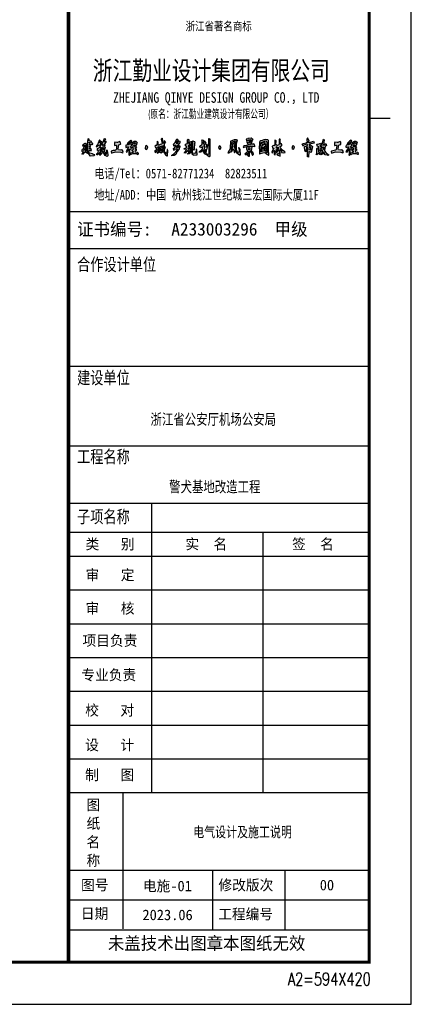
# Model space of a CAD drawing. Extents: x -345179 to -55199, y 109828 to 309166.
# Tile 10 of 30: x -244342 to -235064, y 260969 to 284309. Entities that reach past the tile are written whole.
import ezdxf
from ezdxf.enums import TextEntityAlignment as Align

# ---------------------------------------------------------------- set-up
doc = ezdxf.new("R2010")
doc.units = 0
doc.header["$LTSCALE"] = 1000
doc.header["$MEASUREMENT"] = 0
doc.layers.get('0').update_dxf_attribs({"color": 252})
doc.layers.add('TEL_TEXT', color=7, linetype='Continuous')
doc.layers.add('图框', color=103, linetype='Continuous')
doc.styles.add('_TEL_DIM', font='SIMPLEX.shx', dxfattribs={"width": 0.6, "height": 3.5, "bigfont": 'HZTXT.shx'})
doc.styles.add('TSSD_Dimension', font='Tssdeng.shx', dxfattribs={"width": 0.7, "bigfont": 'tssdchn.shx'})
doc.styles.add('ZSRTXT', font='txt.shx', dxfattribs={"width": 0.75, "bigfont": 'zsrtxt.shx'})
doc.styles.add('图框', font='txt', dxfattribs={"width": 0.8})

# ---------------------------------------------------------------- blocks, each defined once
blk = doc.blocks.new('艺术字')
h = blk.add_hatch(color=256)
h.dxf.hatch_style = 1
h.paths.add_polyline_path([(14.706, -0.076), (14.72, -0.049), (14.734, -0.049), (14.748, 0.285), (14.79, 0.271), (14.804, 0.299), (14.818, 0.34), (14.762, 0.424), (14.818, 0.451), (14.831, 0.465), (14.818, 0.535), (14.804, 0.549), (14.776, 0.562), (14.734, 0.59), (14.706, 0.549), (14.693, 0.521), (14.651, 0.507), (14.512, 0.493), (14.498, 0.424), (14.526, 0.354), (14.568, 0.382), (14.637, 0.396), (14.651, 0.396), (14.651, 0.354), (14.554, 0.215), (14.498, 0.118), (14.568, 0.104), (14.595, 0.146), (14.679, 0.299), (14.693, 0.299), (14.679, 0.007), (14.665, -0.035)])
h.paths.add_polyline_path([(14.776, -0.035), (14.748, 0.049), (14.762, 0.062), (14.901, 0.104), (14.929, 0.118), (14.915, 0.16), (14.887, 0.146), (14.859, 0.201), (14.845, 0.229), (14.859, 0.243), (14.929, 0.257), (14.943, 0.285), (14.873, 0.312), (14.845, 0.368), (14.859, 0.382), (14.929, 0.396), (14.97, 0.41), (15.068, 0.424), (15.081, 0.396), (15.095, 0.396), (15.012, 0.299), (15.012, 0.271), (15.081, 0.285), (15.081, 0.201), (15.068, 0.201), (15.012, 0.16), (15.026, 0.118), (15.165, 0.104), (15.179, -0.021), (15.165, -0.021), (15.081, 0.021), (14.915, 0.021), (14.887, 0.007), (14.79, -0.021)])
h.paths.add_polyline_path([(14.97, 0.549), (14.956, 0.549), (14.943, 0.604), (14.956, 0.632), (15.012, 0.646), (15.026, 0.604), (14.984, 0.549)], flags=16)
h.paths.add_polyline_path([(14.929, 0.437), (14.915, 0.465), (14.859, 0.632), (14.97, 0.715), (15.04, 0.715), (15.054, 0.701), (15.109, 0.674), (15.137, 0.632), (15.109, 0.59), (15.068, 0.479), (15.054, 0.451), (15.04, 0.465), (14.943, 0.451)])
h.paths.add_polyline_path([(14.582, 0.576), (14.651, 0.576), (14.706, 0.618), (14.818, 0.687), (14.831, 0.715), (14.804, 0.757), (14.706, 0.701)])
h.paths.add_polyline_path([(13.721, 0.049), (13.762, 0.076), (13.929, 0.118), (14.22, 0.104), (14.345, 0.076), (14.373, 0.118), (14.318, 0.215), (14.29, 0.229), (14.234, 0.215), (14.095, 0.229), (14.082, 0.271), (14.095, 0.424), (14.123, 0.493), (14.151, 0.507), (14.22, 0.521), (14.234, 0.521), (14.22, 0.646), (14.193, 0.687), (14.068, 0.632), (14.026, 0.632), (13.901, 0.646), (13.873, 0.618), (13.887, 0.479), (13.901, 0.479), (13.97, 0.493), (14.012, 0.465), (13.97, 0.257), (13.943, 0.215), (13.721, 0.16), (13.693, 0.132)])
h.paths.add_polyline_path([(13.512, -0.076), (13.498, -0.062), (13.359, -0.049), (13.346, -0.035), (13.332, 0.049), (13.29, 0.104), (13.221, -0.007), (13.123, -0.049), (13.054, -0.007), (13.137, 0.035), (13.207, 0.076), (13.248, 0.146), (13.179, 0.229), (13.165, 0.271), (13.137, 0.299), (13.096, 0.271), (13.082, 0.187), (13.137, 0.215), (13.151, 0.201), (13.137, 0.16), (13.109, 0.104), (12.915, -0.049), (12.873, 0.007), (12.901, 0.049), (12.915, 0.312), (12.943, 0.34), (12.984, 0.312), (12.998, 0.118), (13.012, 0.118), (13.026, 0.299), (13.012, 0.396), (12.943, 0.424), (12.929, 0.479), (12.915, 0.521), (12.929, 0.535), (13.04, 0.562), (13.109, 0.59), (13.151, 0.535), (13.096, 0.465), (13.096, 0.41), (13.123, 0.396), (13.151, 0.382), (13.137, 0.299), (13.179, 0.368), (13.207, 0.535), (13.234, 0.674), (13.248, 0.771), (13.276, 0.812), (13.304, 0.785), (13.276, 0.493), (13.359, 0.535), (13.387, 0.576), (13.415, 0.549), (13.443, 0.465), (13.359, 0.41), (13.332, 0.201), (13.346, 0.16), (13.401, 0.09), (13.54, -0.021), (13.568, -0.049)])
h.paths.add_polyline_path([(13.29, 0.257), (13.276, 0.257), (13.248, 0.34), (13.262, 0.382), (13.29, 0.382)], flags=16)
h.paths.add_polyline_path([(12.457, 0.687), (12.485, 0.701), (12.457, 0.799), (12.387, 0.896), (12.36, 0.826), (12.36, 0.715)])
h.paths.add_polyline_path([(12.526, 0.215), (12.485, 0.229), (12.498, 0.424), (12.54, 0.424), (12.568, 0.382), (12.554, 0.229)], flags=16)
h.paths.add_polyline_path([(12.443, -0.174), (12.415, -0.16), (12.387, -0.146), (12.401, -0.104), (12.387, 0.382), (12.346, 0.382), (12.332, 0.354), (12.318, 0.187), (12.304, 0.118), (12.248, 0.215), (12.235, 0.382), (12.248, 0.41), (12.387, 0.479), (12.387, 0.521), (12.332, 0.535), (12.165, 0.465), (12.151, 0.437), (12.096, 0.535), (12.151, 0.576), (12.318, 0.618), (12.346, 0.632), (12.457, 0.646), (12.554, 0.66), (12.637, 0.674), (12.679, 0.687), (12.721, 0.701), (12.748, 0.646), (12.762, 0.604), (12.485, 0.549), (12.485, 0.493), (12.526, 0.493), (12.568, 0.507), (12.582, 0.493), (12.679, 0.424), (12.596, 0.09), (12.471, 0.146), (12.457, -0.174)])
h.paths.add_polyline_path([(11.61, 0.257), (11.651, 0.285), (11.679, 0.396), (11.61, 0.465), (11.568, 0.437), (11.54, 0.312), (11.568, 0.285)])
h.paths.add_polyline_path([(10.888, -0.118), (10.901, -0.118), (10.888, 0.257), (10.915, 0.243), (10.971, 0.174), (10.971, 0.16), (10.971, 0.09), (11.096, 0.062), (11.165, 0.09), (11.151, 0.118), (11.026, 0.215), (10.985, 0.243), (10.915, 0.34), (10.888, 0.424), (10.957, 0.437), (10.999, 0.507), (10.957, 0.576), (10.888, 0.549), (10.901, 0.785), (10.915, 0.799), (10.874, 0.826), (10.846, 0.812), (10.832, 0.576), (10.818, 0.507), (10.721, 0.465), (10.707, 0.465), (10.693, 0.507), (10.665, 0.521), (10.651, 0.521), (10.665, 0.701), (10.679, 0.729), (10.651, 0.743), (10.596, 0.757), (10.596, 0.479), (10.554, 0.465), (10.457, 0.437), (10.471, 0.34), (10.513, 0.312), (10.554, 0.326), (10.443, 0.118), (10.429, 0.09), (10.471, 0.076), (10.554, 0.187), (10.582, 0.187), (10.568, -0.021), (10.61, -0.049), (10.638, 0.062), (10.651, 0.062), (10.707, 0.09), (10.804, 0.229), (10.818, 0.229), (10.832, 0.076), (10.818, 0.007), (10.776, -0.007), (10.749, 0.007), (10.707, -0.021), (10.735, -0.035)])
h.paths.add_polyline_path([(10.665, 0.104), (10.818, 0.34), (10.721, 0.368), (10.721, 0.382), (10.679, 0.396), (10.665, 0.368), (10.721, 0.299), (10.707, 0.215), (10.665, 0.257), (10.651, 0.104)], flags=16)
h.paths.add_polyline_path([(10.249, -0.062), (10.263, -0.062), (10.249, 0.257), (10.249, 0.743), (10.221, 0.785), (10.11, 0.799), (9.999, 0.785), (9.902, 0.743), (9.832, 0.729), (9.777, 0.687), (9.749, 0.646), (9.735, 0.285), (9.749, 0.285), (9.763, 0.007), (9.777, -0.007), (9.79, 0.035), (10.013, 0.09), (10.11, 0.076), (10.124, 0.104), (10.11, 0.174), (9.915, 0.16), (9.818, 0.118), (9.804, 0.174), (9.874, 0.187), (9.985, 0.382), (9.971, 0.299), (10.013, 0.215), (10.11, 0.187), (10.138, 0.201), (10.165, 0.285), (10.152, 0.326), (10.11, 0.396), (10.096, 0.326), (10.082, 0.285), (10.054, 0.257), (10.027, 0.299), (10.04, 0.424), (10.096, 0.451), (10.124, 0.465), (10.068, 0.562), (10.054, 0.549), (9.846, 0.437), (9.818, 0.437), (9.832, 0.618), (10.04, 0.715), (10.124, 0.729), (10.152, 0.646), (10.165, 0.493), (10.179, 0.09), (10.165, 0.076), (10.124, 0.062), (10.082, 0.049), (10.124, 0.007)])
h.paths.add_polyline_path([(9.902, 0.521), (10.068, 0.604), (10.068, 0.618), (10.027, 0.66), (10.013, 0.674), (9.999, 0.66), (9.874, 0.59)], flags=17)
h.paths.add_polyline_path([(9.832, 0.215), (9.846, 0.229), (9.915, 0.34), (9.915, 0.382), (9.888, 0.368), (9.832, 0.382), (9.818, 0.215)], flags=16)
h.paths.add_polyline_path([(9.166, 0.618), (9.138, 0.632), (9.152, 0.66), (9.235, 0.674), (9.235, 0.757), (9.124, 0.729), (9.138, 0.771), (9.166, 0.785), (9.277, 0.799), (9.263, 0.66), (9.221, 0.632)], flags=16)
h.paths.add_polyline_path([(8.874, 0.354), (8.916, 0.382), (9.068, 0.41), (9.166, 0.437), (9.263, 0.451), (9.388, 0.437), (9.485, 0.41), (9.513, 0.437), (9.499, 0.437), (9.471, 0.549), (9.443, 0.562), (9.402, 0.549), (9.263, 0.535), (9.249, 0.521), (9.235, 0.521), (9.249, 0.576), (9.277, 0.562), (9.318, 0.59), (9.332, 0.66), (9.36, 0.701), (9.374, 0.757), (9.402, 0.799), (9.388, 0.799), (9.36, 0.84), (9.304, 0.868), (9.124, 0.854), (9.11, 0.84), (9.041, 0.826), (9.027, 0.812), (9.054, 0.674), (9.124, 0.535), (9.152, 0.549), (9.152, 0.507), (9.068, 0.465), (9.041, 0.465), (8.902, 0.451), (8.888, 0.437), (8.86, 0.424)])
h.paths.add_polyline_path([(9.166, 0.243), (9.249, 0.271), (9.235, 0.326), (9.207, 0.34), (9.138, 0.299), (9.152, 0.243)], flags=16)
h.paths.add_polyline_path([(9.374, -0.076), (9.429, -0.007), (9.402, 0.09), (9.374, 0.104), (9.36, 0.132), (9.291, 0.146), (9.277, 0.132)])
h.paths.add_polyline_path([(9.179, -0.118), (9.207, -0.118), (9.221, 0.174), (9.304, 0.174), (9.332, 0.285), (9.36, 0.354), (9.277, 0.41), (9.249, 0.424), (9.179, 0.396), (9.068, 0.382), (9.041, 0.354), (9.041, 0.271), (9.11, 0.146), (9.152, 0.16), (9.138, -0.021), (9.054, -0.007), (9.11, -0.076)])
h.paths.add_polyline_path([(9.013, -0.062), (8.999, -0.049), (8.943, 0.007), (9.054, 0.104), (9.082, 0.146), (9.096, 0.132), (9.068, 0.076), (9.054, 0.049), (9.041, -0.021)])
h.paths.add_polyline_path([(8.693, -0.049), (8.721, -0.049), (8.693, 0.243), (8.624, 0.354), (8.61, 0.34), (8.624, 0.299), (8.638, 0.201), (8.624, 0.104), (8.582, 0.09), (8.541, 0.118), (8.485, 0.229), (8.499, 0.549), (8.541, 0.757), (8.513, 0.771), (8.499, 0.785), (8.36, 0.785), (8.18, 0.701), (8.166, 0.687), (8.152, 0.34), (8.138, 0.299), (8.096, 0.187), (8.013, 0.076), (8.041, 0.062), (8.068, 0.076), (8.18, 0.132), (8.221, 0.118), (8.318, 0.285), (8.332, 0.243), (8.346, 0.201), (8.36, 0.104), (8.374, 0.076), (8.416, 0.118), (8.43, 0.229), (8.471, 0.132), (8.499, 0.09), (8.652, -0.035)])
h.paths.add_polyline_path([(8.443, 0.257), (8.43, 0.257), (8.388, 0.396), (8.402, 0.521), (8.416, 0.549), (8.43, 0.59), (8.36, 0.646), (8.318, 0.521), (8.291, 0.535), (8.263, 0.576), (8.235, 0.59), (8.249, 0.646), (8.305, 0.687), (8.43, 0.729), (8.457, 0.674)], flags=16)
h.paths.add_polyline_path([(8.207, 0.174), (8.263, 0.285), (8.277, 0.326), (8.291, 0.437), (8.235, 0.562), (8.221, 0.507), (8.235, 0.507), (8.221, 0.34), (8.207, 0.34), (8.193, 0.174)], flags=16)
h.paths.add_polyline_path([(7.568, 0.257), (7.61, 0.285), (7.652, 0.368), (7.582, 0.451), (7.568, 0.465), (7.527, 0.424), (7.499, 0.34)])
h.paths.add_polyline_path([(6.763, 0.562), (6.832, 0.59), (6.749, 0.715), (6.735, 0.646), (6.749, 0.576)])
h.paths.add_polyline_path([(6.86, 0.271), (6.888, 0.312), (6.902, 0.382), (6.916, 0.465), (6.86, 0.535), (6.832, 0.493), (6.846, 0.465)], flags=17)
h.paths.add_polyline_path([(7.013, -0.146), (7.027, -0.118), (7.041, -0.118), (7.041, 0.812), (6.999, 0.84), (6.957, 0.84), (6.971, 0.007), (6.93, -0.021), (6.846, 0.007), (6.832, -0.007), (6.999, -0.132)])
h.paths.add_polyline_path([(6.763, -0.021), (6.749, 0.007), (6.638, 0.201), (6.624, 0.201), (6.541, 0.104), (6.444, 0.104), (6.458, 0.132), (6.541, 0.187), (6.624, 0.285), (6.624, 0.396), (6.513, 0.34), (6.471, 0.424), (6.485, 0.437), (6.61, 0.535), (6.61, 0.729), (6.596, 0.771), (6.61, 0.785), (6.68, 0.771), (6.666, 0.604), (6.68, 0.562), (6.735, 0.549), (6.749, 0.521), (6.694, 0.451), (6.694, 0.382), (6.735, 0.424), (6.777, 0.396), (6.749, 0.354), (6.694, 0.257), (6.721, 0.132), (6.749, 0.09), (6.777, 0.118), (6.791, 0.243), (6.819, 0.243), (6.805, 0.007)])
h.paths.add_polyline_path([(6.152, -0.062), (6.319, -0.035), (6.333, -0.035), (6.319, 0.187), (6.305, 0.229), (6.277, 0.285), (6.263, 0.076), (6.208, 0.035), (6.096, 0.049), (6.069, 0.09), (6.083, 0.243), (6.069, 0.257), (6.055, 0.271), (6.041, 0.243), (6.027, 0.229), (6.041, 0.021), (6.138, -0.049)])
h.paths.add_polyline_path([(5.791, -0.007), (5.93, 0.132), (5.985, 0.257), (5.999, 0.299), (6.013, 0.521), (5.985, 0.549), (5.985, 0.437), (5.971, 0.285), (5.944, 0.271), (5.916, 0.34), (5.819, 0.299), (5.819, 0.285), (5.846, 0.271), (5.888, 0.215), (5.874, 0.187), (5.86, 0.118), (5.846, 0.132), (5.791, 0.187), (5.777, 0.16), (5.735, 0.104), (5.708, 0.076), (5.652, 0.049), (5.624, 0.062), (5.68, 0.118), (5.735, 0.201), (5.749, 0.271), (5.638, 0.243), (5.61, 0.299), (5.638, 0.312), (5.749, 0.354), (5.763, 0.396), (5.694, 0.451), (5.694, 0.549), (5.749, 0.562), (5.791, 0.576), (5.805, 0.785), (5.833, 0.812), (5.874, 0.757), (5.846, 0.604), (5.874, 0.59), (5.888, 0.562), (5.902, 0.521), (5.888, 0.493), (5.846, 0.465), (5.833, 0.41), (5.874, 0.424), (5.888, 0.41), (5.902, 0.368), (5.916, 0.368), (5.944, 0.66), (5.971, 0.687), (6.069, 0.715), (6.096, 0.729), (6.138, 0.715), (6.18, 0.687), (6.194, 0.604), (6.18, 0.604), (6.166, 0.271), (6.138, 0.215), (6.096, 0.257), (6.096, 0.604), (6.069, 0.66), (6.027, 0.646), (6.013, 0.618), (5.999, 0.549), (6.013, 0.562), (6.069, 0.549), (6.055, 0.312), (6.041, 0.312), (5.999, 0.201), (5.971, 0.16), (5.958, 0.076), (5.888, 0.007)])
h.paths.add_polyline_path([(4.68, -0.118), (4.694, -0.09), (4.708, -0.09), (4.722, 0.215), (4.708, 0.215), (4.694, 0.257), (4.68, 0.243), (4.666, 0.076), (4.638, 0.035), (4.597, 0.062), (4.541, 0.146), (4.527, 0.229), (4.541, 0.257), (4.597, 0.368), (4.541, 0.437), (4.527, 0.424), (4.513, 0.312), (4.499, 0.312), (4.486, 0.354), (4.472, 0.479), (4.541, 0.479), (4.527, 0.562), (4.486, 0.604), (4.444, 0.59), (4.43, 0.826), (4.444, 0.84), (4.402, 0.854), (4.361, 0.812), (4.402, 0.576), (4.374, 0.549), (4.305, 0.521), (4.263, 0.507), (4.236, 0.465), (4.208, 0.507), (4.194, 0.507), (4.194, 0.66), (4.138, 0.701), (4.124, 0.687), (4.111, 0.479), (4.041, 0.465), (4.013, 0.437), (4.055, 0.326), (4.097, 0.354), (4.083, 0.243), (4.055, 0.201), (3.986, 0.146), (4, 0.146), (4.041, 0.09), (4.069, 0.104), (4.069, 0.118), (4.166, 0.229), (4.222, 0.312), (4.236, 0.312), (4.236, 0.229), (4.18, 0.132), (4.124, 0.062), (4.138, 0.049), (4.166, 0.062), (4.222, 0.104), (4.236, 0.132), (4.347, 0.062), (4.361, 0.049), (4.374, 0.09), (4.458, 0.118), (4.486, 0.132), (4.597, -0.049), (4.68, -0.104)])
h.paths.add_polyline_path([(4.93, -0.09), (4.944, -0.062), (5.055, 0.021), (5.166, 0.118), (5.222, 0.201), (5.249, 0.285), (5.11, 0.243), (5.083, 0.229), (5.069, 0.201), (5.055, 0.215), (5.027, 0.312), (5.097, 0.354), (5.166, 0.437), (5.18, 0.479), (5.11, 0.465), (5.069, 0.41), (5.027, 0.535), (5.027, 0.549), (5.124, 0.632), (5.222, 0.84), (5.291, 0.785), (5.249, 0.729), (5.222, 0.687), (5.194, 0.646), (5.18, 0.59), (5.263, 0.604), (5.277, 0.632), (5.347, 0.729), (5.402, 0.66), (5.333, 0.576), (5.194, 0.396), (5.194, 0.368), (5.291, 0.382), (5.333, 0.479), (5.402, 0.437), (5.347, 0.34), (5.347, 0.312), (5.333, 0.285), (5.305, 0.229), (5.235, 0.146), (5.194, 0.062), (5.166, -0.021), (5.069, -0.076)])
h.paths.add_polyline_path([(4.527, 0.604), (4.611, 0.632), (4.527, 0.729), (4.513, 0.743), (4.472, 0.674)], flags=17)
h.paths.add_polyline_path([(4.43, 0.34), (4.388, 0.368), (4.361, 0.382), (4.319, 0.368), (4.333, 0.437), (4.416, 0.451)], flags=16)
h.paths.add_polyline_path([(4.402, 0.132), (4.388, 0.132), (4.402, 0.243), (4.416, 0.271), (4.43, 0.312), (4.444, 0.312), (4.458, 0.215)], flags=16)
h.paths.add_polyline_path([(4.305, 0.174), (4.333, 0.187), (4.347, 0.285), (4.305, 0.285), (4.263, 0.201)], flags=16)
h.paths.add_polyline_path([(4.194, 0.312), (4.18, 0.312), (4.194, 0.396), (4.249, 0.424), (4.236, 0.312), (4.222, 0.326)], flags=16)
h.paths.add_polyline_path([(3.541, 0.257), (3.583, 0.285), (3.611, 0.396), (3.541, 0.465), (3.5, 0.437), (3.472, 0.312), (3.5, 0.285)])
h.paths.add_polyline_path([(2.611, -0.076), (2.639, -0.035), (2.625, 0.007), (2.639, 0.257), (2.652, 0.285), (2.68, 0.271), (2.708, 0.312), (2.722, 0.34), (2.666, 0.41), (2.68, 0.437), (2.736, 0.465), (2.708, 0.549), (2.694, 0.562), (2.68, 0.549), (2.666, 0.549), (2.652, 0.576), (2.625, 0.59), (2.597, 0.549), (2.583, 0.521), (2.541, 0.507), (2.402, 0.493), (2.416, 0.368), (2.43, 0.368), (2.514, 0.396), (2.555, 0.396), (2.43, 0.118), (2.472, 0.104), (2.486, 0.118), (2.541, 0.243), (2.583, 0.285), (2.583, -0.049)])
h.paths.add_polyline_path([(2.666, -0.035), (2.652, 0.021), (2.666, 0.062), (2.805, 0.104), (2.833, 0.118), (2.819, 0.16), (2.791, 0.146), (2.764, 0.201), (2.75, 0.229), (2.819, 0.257), (2.833, 0.285), (2.805, 0.299), (2.736, 0.368), (2.791, 0.396), (2.958, 0.424), (3, 0.396), (2.916, 0.299), (2.916, 0.271), (2.986, 0.285), (2.986, 0.201), (2.902, 0.16), (2.916, 0.118), (3.041, 0.104), (3.083, 0.035), (3.069, -0.035), (3, 0.021), (2.805, 0.021), (2.777, 0.007), (2.68, -0.021)])
h.paths.add_polyline_path([(2.875, 0.549), (2.861, 0.549), (2.847, 0.604), (2.861, 0.632), (2.902, 0.646), (2.93, 0.604), (2.889, 0.549)], flags=16)
h.paths.add_polyline_path([(2.833, 0.437), (2.777, 0.535), (2.764, 0.632), (2.861, 0.715), (2.944, 0.715), (2.958, 0.701), (3.041, 0.632), (3.014, 0.59), (2.972, 0.479), (2.958, 0.451), (2.93, 0.465), (2.861, 0.451)])
h.paths.add_polyline_path([(2.486, 0.576), (2.555, 0.576), (2.625, 0.646), (2.708, 0.66), (2.736, 0.701), (2.694, 0.757), (2.639, 0.715), (2.597, 0.687), (2.514, 0.618)])
h.paths.add_polyline_path([(1.625, 0.049), (1.653, 0.076), (1.833, 0.118), (2.139, 0.104), (2.236, 0.062), (2.264, 0.104), (2.222, 0.215), (2.194, 0.229), (2.139, 0.215), (2, 0.229), (1.986, 0.271), (2, 0.424), (2.028, 0.507), (2.125, 0.535), (2.139, 0.562), (2.125, 0.604), (2.083, 0.687), (1.958, 0.632), (1.916, 0.632), (1.805, 0.646), (1.778, 0.618), (1.791, 0.479), (1.875, 0.493), (1.903, 0.479), (1.889, 0.271), (1.847, 0.215), (1.805, 0.201), (1.708, 0.187), (1.611, 0.16), (1.597, 0.146)])
h.paths.add_polyline_path([(1.375, -0.132), (1.347, -0.118), (1.264, -0.076), (1.194, 0.035), (1.18, 0.118), (1.139, 0.174), (1.125, 0.174), (1.097, 0.035), (0.986, -0.076), (0.958, -0.049), (0.986, -0.021), (1.042, 0.062), (1.055, 0.174), (1, 0.09), (0.847, -0.049), (0.833, -0.049), (0.792, 0.007), (0.889, 0.09), (0.903, 0.201), (0.847, 0.201), (0.847, 0.299), (1, 0.382), (1.028, 0.368), (1.042, 0.299), (0.986, 0.229), (0.986, 0.174), (1.042, 0.201), (1.055, 0.174), (1.069, 0.174), (1.083, 0.34), (1.139, 0.396), (1.264, 0.424), (1.278, 0.368), (1.25, 0.326), (1.236, 0.187), (1.25, 0.035), (1.278, -0.007), (1.319, -0.021), (1.347, 0.007), (1.361, 0.229), (1.389, 0.201), (1.416, -0.049), (1.43, -0.062), (1.416, -0.09)])
h.paths.add_polyline_path([(1.194, 0.229), (1.139, 0.257), (1.153, 0.312), (1.194, 0.34), (1.208, 0.312)], flags=16)
h.paths.add_polyline_path([(1.194, 0.451), (1.153, 0.535), (1.139, 0.535), (1.083, 0.479), (1.069, 0.507), (1.194, 0.743), (1.222, 0.84), (1.25, 0.854), (1.292, 0.826), (1.222, 0.674), (1.319, 0.715), (1.333, 0.687), (1.236, 0.549), (1.236, 0.521), (1.25, 0.479)])
h.paths.add_polyline_path([(0.403, 0.604), (0.389, 0.604), (0.403, 0.66), (0.431, 0.618)], flags=16)
h.paths.add_polyline_path([(0.403, 0.493), (0.431, 0.521), (0.403, 0.535), (0.389, 0.493)], flags=16)
h.paths.add_polyline_path([(0.792, 0.396), (0.889, 0.465), (0.903, 0.493), (0.944, 0.493), (0.972, 0.424), (1.042, 0.451), (1.014, 0.549), (1.097, 0.646), (1.069, 0.687), (0.986, 0.618), (0.972, 0.618), (1, 0.701), (1.014, 0.729), (0.972, 0.771), (0.958, 0.785), (0.917, 0.687), (0.889, 0.59), (0.847, 0.521), (0.778, 0.41)])
h.paths.add_polyline_path([(0.444, -0.104), (0.667, -0.076), (0.708, -0.049), (0.597, -0.007), (0.569, 0.007), (0.431, 0.049), (0.389, 0.076), (0.375, 0.076), (0.375, 0.187), (0.528, 0.201), (0.486, 0.299), (0.389, 0.271), (0.403, 0.312), (0.444, 0.34), (0.458, 0.382), (0.444, 0.396), (0.403, 0.382), (0.389, 0.382), (0.403, 0.41), (0.444, 0.424), (0.486, 0.479), (0.472, 0.521), (0.486, 0.535), (0.569, 0.521), (0.597, 0.549), (0.569, 0.604), (0.5, 0.618), (0.514, 0.687), (0.472, 0.715), (0.403, 0.729), (0.389, 0.729), (0.389, 0.812), (0.347, 0.84), (0.319, 0.812), (0.292, 0.562), (0.222, 0.549), (0.181, 0.576), (0.153, 0.576), (0.028, 0.507), (0.069, 0.424), (0.125, 0.507), (0.153, 0.493), (0.097, 0.354), (0.042, 0.285), (0.125, 0.299), (0.139, 0.229), (0.111, 0.201), (0.083, 0.215), (0.014, 0.229), (-0.014, 0.243), (0, 0.16), (0.014, 0.146), (0.097, 0.118), (0.083, 0.09), (0.042, 0.062), (-0.014, 0.007), (0.014, -0.007), (0.028, 0.007), (0.083, 0.021), (0.153, 0.118), (0.333, 0.035), (0.361, 0.021), (0.431, -0.09)])
h.paths.add_polyline_path([(0.319, 0.104), (0.319, 0.187), (0.236, 0.174), (0.194, 0.215), (0.306, 0.257), (0.319, 0.285), (0.306, 0.285), (0.278, 0.271), (0.25, 0.299), (0.306, 0.354), (0.319, 0.396), (0.292, 0.382), (0.25, 0.437), (0.319, 0.465), (0.319, 0.507), (0.236, 0.493), (0.167, 0.368), (0.194, 0.354), (0.208, 0.326), (0.194, 0.299), (0.181, 0.16), (0.208, 0.146)], flags=16)
for points in [[(0.444, -0.104), (0.667, -0.076), (0.708, -0.049), (0.597, -0.007), (0.569, 0.007), (0.431, 0.049), (0.389, 0.076), (0.375, 0.076), (0.375, 0.187), (0.528, 0.201), (0.486, 0.299), (0.389, 0.271), (0.403, 0.312), (0.444, 0.34), (0.458, 0.382), (0.444, 0.396), (0.403, 0.382), (0.389, 0.382), (0.403, 0.41), (0.444, 0.424), (0.486, 0.479), (0.472, 0.521), (0.486, 0.535), (0.569, 0.521), (0.597, 0.549), (0.569, 0.604), (0.5, 0.618), (0.514, 0.687), (0.472, 0.715), (0.403, 0.729), (0.389, 0.729), (0.389, 0.812), (0.347, 0.84), (0.319, 0.812), (0.292, 0.562), (0.222, 0.549), (0.181, 0.576), (0.153, 0.576), (0.028, 0.507), (0.069, 0.424), (0.125, 0.507), (0.153, 0.493), (0.097, 0.354), (0.042, 0.285), (0.125, 0.299), (0.139, 0.229), (0.111, 0.201), (0.083, 0.215), (0.014, 0.229), (-0.014, 0.243), (0, 0.16), (0.014, 0.146), (0.097, 0.118), (0.083, 0.09), (0.042, 0.062), (-0.014, 0.007), (0.014, -0.007), (0.028, 0.007), (0.083, 0.021), (0.153, 0.118), (0.333, 0.035), (0.361, 0.021), (0.431, -0.09), (0.444, -0.104)], [(0.403, 0.604), (0.389, 0.604), (0.403, 0.66), (0.431, 0.618), (0.403, 0.604)], [(0.792, 0.396), (0.889, 0.465), (0.903, 0.493), (0.944, 0.493), (0.972, 0.424), (1.042, 0.451), (1.014, 0.549), (1.097, 0.646), (1.069, 0.687), (0.986, 0.618), (0.972, 0.618), (1, 0.701), (1.014, 0.729), (0.972, 0.771), (0.958, 0.785), (0.917, 0.687), (0.889, 0.59), (0.847, 0.521), (0.778, 0.41), (0.792, 0.396)], [(1.194, 0.451), (1.153, 0.535), (1.139, 0.535), (1.083, 0.479), (1.069, 0.507), (1.194, 0.743), (1.222, 0.84), (1.25, 0.854), (1.292, 0.826), (1.222, 0.674), (1.319, 0.715), (1.333, 0.687), (1.236, 0.549), (1.236, 0.521), (1.25, 0.479), (1.194, 0.451)], [(1.625, 0.049), (1.653, 0.076), (1.833, 0.118), (2.139, 0.104), (2.236, 0.062), (2.264, 0.104), (2.222, 0.215), (2.194, 0.229), (2.139, 0.215), (2, 0.229), (1.986, 0.271), (2, 0.424), (2.028, 0.507), (2.125, 0.535), (2.139, 0.562), (2.125, 0.604), (2.083, 0.687), (1.958, 0.632), (1.916, 0.632), (1.805, 0.646), (1.778, 0.618), (1.791, 0.479), (1.875, 0.493), (1.903, 0.479), (1.889, 0.271), (1.847, 0.215), (1.805, 0.201), (1.708, 0.187), (1.611, 0.16), (1.597, 0.146), (1.625, 0.049)], [(2.611, -0.076), (2.639, -0.035), (2.625, 0.007), (2.639, 0.257), (2.652, 0.285), (2.68, 0.271), (2.708, 0.312), (2.722, 0.34), (2.666, 0.41), (2.68, 0.437), (2.736, 0.465), (2.708, 0.549), (2.694, 0.562), (2.68, 0.549), (2.666, 0.549), (2.652, 0.576), (2.625, 0.59), (2.597, 0.549), (2.583, 0.521), (2.541, 0.507), (2.402, 0.493), (2.416, 0.368), (2.43, 0.368), (2.514, 0.396), (2.555, 0.396), (2.43, 0.118), (2.472, 0.104), (2.486, 0.118), (2.541, 0.243), (2.583, 0.285), (2.583, -0.049), (2.611, -0.076)], [(2.486, 0.576), (2.555, 0.576), (2.625, 0.646), (2.708, 0.66), (2.736, 0.701), (2.694, 0.757), (2.639, 0.715), (2.597, 0.687), (2.514, 0.618), (2.486, 0.576)], [(2.833, 0.437), (2.777, 0.535), (2.764, 0.632), (2.861, 0.715), (2.944, 0.715), (2.958, 0.701), (3.041, 0.632), (3.014, 0.59), (2.972, 0.479), (2.958, 0.451), (2.93, 0.465), (2.861, 0.451), (2.833, 0.437)], [(2.875, 0.549), (2.861, 0.549), (2.847, 0.604), (2.861, 0.632), (2.902, 0.646), (2.93, 0.604), (2.889, 0.549), (2.875, 0.549)], [(4.68, -0.118), (4.694, -0.09), (4.708, -0.09), (4.722, 0.215), (4.708, 0.215), (4.694, 0.257), (4.68, 0.243), (4.666, 0.076), (4.638, 0.035), (4.597, 0.062), (4.541, 0.146), (4.527, 0.229), (4.541, 0.257), (4.597, 0.368), (4.541, 0.437), (4.527, 0.424), (4.513, 0.312), (4.499, 0.312), (4.486, 0.354), (4.472, 0.479), (4.541, 0.479), (4.527, 0.562), (4.486, 0.604), (4.444, 0.59), (4.43, 0.826), (4.444, 0.84), (4.402, 0.854), (4.361, 0.812), (4.402, 0.576), (4.374, 0.549), (4.305, 0.521), (4.263, 0.507), (4.236, 0.465), (4.208, 0.507), (4.194, 0.507), (4.194, 0.66), (4.138, 0.701), (4.124, 0.687), (4.111, 0.479), (4.041, 0.465), (4.013, 0.437), (4.055, 0.326), (4.097, 0.354), (4.083, 0.243), (4.055, 0.201), (3.986, 0.146), (4, 0.146), (4.041, 0.09), (4.069, 0.104), (4.069, 0.118), (4.166, 0.229), (4.222, 0.312), (4.236, 0.312), (4.236, 0.229), (4.18, 0.132), (4.124, 0.062), (4.138, 0.049), (4.166, 0.062), (4.222, 0.104), (4.236, 0.132), (4.347, 0.062), (4.361, 0.049), (4.374, 0.09), (4.458, 0.118), (4.486, 0.132), (4.597, -0.049), (4.68, -0.104), (4.68, -0.118)], [(4.527, 0.604), (4.611, 0.632), (4.527, 0.729), (4.513, 0.743), (4.472, 0.674), (4.527, 0.604)], [(4.93, -0.09), (4.944, -0.062), (5.055, 0.021), (5.166, 0.118), (5.222, 0.201), (5.249, 0.285), (5.11, 0.243), (5.083, 0.229), (5.069, 0.201), (5.055, 0.215), (5.027, 0.312), (5.097, 0.354), (5.166, 0.437), (5.18, 0.479), (5.11, 0.465), (5.069, 0.41), (5.027, 0.535), (5.027, 0.549), (5.124, 0.632), (5.222, 0.84), (5.291, 0.785), (5.249, 0.729), (5.222, 0.687), (5.194, 0.646), (5.18, 0.59), (5.263, 0.604), (5.277, 0.632), (5.347, 0.729), (5.402, 0.66), (5.333, 0.576), (5.194, 0.396), (5.194, 0.368), (5.291, 0.382), (5.333, 0.479), (5.402, 0.437), (5.347, 0.34), (5.347, 0.312), (5.333, 0.285), (5.305, 0.229), (5.235, 0.146), (5.194, 0.062), (5.166, -0.021), (5.069, -0.076), (4.93, -0.09)], [(5.791, -0.007), (5.93, 0.132), (5.985, 0.257), (5.999, 0.299), (6.013, 0.521), (5.985, 0.549), (5.985, 0.437), (5.971, 0.285), (5.944, 0.271), (5.916, 0.34), (5.819, 0.299), (5.819, 0.285), (5.846, 0.271), (5.888, 0.215), (5.874, 0.187), (5.86, 0.118), (5.846, 0.132), (5.791, 0.187), (5.777, 0.16), (5.735, 0.104), (5.708, 0.076), (5.652, 0.049), (5.624, 0.062), (5.68, 0.118), (5.735, 0.201), (5.749, 0.271), (5.638, 0.243), (5.61, 0.299), (5.638, 0.312), (5.749, 0.354), (5.763, 0.396), (5.694, 0.451), (5.694, 0.549), (5.749, 0.562), (5.791, 0.576), (5.805, 0.785), (5.833, 0.812), (5.874, 0.757), (5.846, 0.604), (5.874, 0.59), (5.888, 0.562), (5.902, 0.521), (5.888, 0.493), (5.846, 0.465), (5.833, 0.41), (5.874, 0.424), (5.888, 0.41), (5.902, 0.368), (5.916, 0.368), (5.944, 0.66), (5.971, 0.687), (6.069, 0.715), (6.096, 0.729), (6.138, 0.715), (6.18, 0.687), (6.194, 0.604), (6.18, 0.604), (6.166, 0.271), (6.138, 0.215), (6.096, 0.257), (6.096, 0.604), (6.069, 0.66), (6.027, 0.646), (6.013, 0.618), (5.999, 0.549), (6.013, 0.562), (6.069, 0.549), (6.055, 0.312), (6.041, 0.312), (5.999, 0.201), (5.971, 0.16), (5.958, 0.076), (5.888, 0.007), (5.791, -0.007)], [(6.763, -0.021), (6.749, 0.007), (6.638, 0.201), (6.624, 0.201), (6.541, 0.104), (6.444, 0.104), (6.458, 0.132), (6.541, 0.187), (6.624, 0.285), (6.624, 0.396), (6.513, 0.34), (6.471, 0.424), (6.485, 0.437), (6.61, 0.535), (6.61, 0.729), (6.596, 0.771), (6.61, 0.785), (6.68, 0.771), (6.666, 0.604), (6.68, 0.562), (6.735, 0.549), (6.749, 0.521), (6.694, 0.451), (6.694, 0.382), (6.735, 0.424), (6.777, 0.396), (6.749, 0.354), (6.694, 0.257), (6.721, 0.132), (6.749, 0.09), (6.777, 0.118), (6.791, 0.243), (6.819, 0.243), (6.805, 0.007), (6.763, -0.021)], [(6.763, 0.562), (6.832, 0.59), (6.749, 0.715), (6.735, 0.646), (6.749, 0.576), (6.763, 0.562)], [(7.013, -0.146), (7.027, -0.118), (7.041, -0.118), (7.041, 0.812), (6.999, 0.84), (6.957, 0.84), (6.971, 0.007), (6.93, -0.021), (6.846, 0.007), (6.832, -0.007), (6.999, -0.132), (7.013, -0.146)], [(8.693, -0.049), (8.721, -0.049), (8.693, 0.243), (8.624, 0.354), (8.61, 0.34), (8.624, 0.299), (8.638, 0.201), (8.624, 0.104), (8.582, 0.09), (8.541, 0.118), (8.485, 0.229), (8.499, 0.549), (8.541, 0.757), (8.513, 0.771), (8.499, 0.785), (8.36, 0.785), (8.18, 0.701), (8.166, 0.687), (8.152, 0.34), (8.138, 0.299), (8.096, 0.187), (8.013, 0.076), (8.041, 0.062), (8.068, 0.076), (8.18, 0.132), (8.221, 0.118), (8.318, 0.285), (8.332, 0.243), (8.346, 0.201), (8.36, 0.104), (8.374, 0.076), (8.416, 0.118), (8.43, 0.229), (8.471, 0.132), (8.499, 0.09), (8.652, -0.035), (8.693, -0.049)], [(8.207, 0.174), (8.263, 0.285), (8.277, 0.326), (8.291, 0.437), (8.235, 0.562), (8.221, 0.507), (8.235, 0.507), (8.221, 0.34), (8.207, 0.34), (8.193, 0.174), (8.207, 0.174)], [(8.443, 0.257), (8.43, 0.257), (8.388, 0.396), (8.402, 0.521), (8.416, 0.549), (8.43, 0.59), (8.36, 0.646), (8.318, 0.521), (8.291, 0.535), (8.263, 0.576), (8.235, 0.59), (8.249, 0.646), (8.305, 0.687), (8.43, 0.729), (8.457, 0.674), (8.443, 0.257)], [(8.874, 0.354), (8.916, 0.382), (9.068, 0.41), (9.166, 0.437), (9.263, 0.451), (9.388, 0.437), (9.485, 0.41), (9.513, 0.437), (9.499, 0.437), (9.471, 0.549), (9.443, 0.562), (9.402, 0.549), (9.263, 0.535), (9.249, 0.521), (9.235, 0.521), (9.249, 0.576), (9.277, 0.562), (9.318, 0.59), (9.332, 0.66), (9.36, 0.701), (9.374, 0.757), (9.402, 0.799), (9.388, 0.799), (9.36, 0.84), (9.304, 0.868), (9.124, 0.854), (9.11, 0.84), (9.041, 0.826), (9.027, 0.812), (9.054, 0.674), (9.124, 0.535), (9.152, 0.549), (9.152, 0.507), (9.068, 0.465), (9.041, 0.465), (8.902, 0.451), (8.888, 0.437), (8.86, 0.424), (8.874, 0.354)], [(9.166, 0.618), (9.138, 0.632), (9.152, 0.66), (9.235, 0.674), (9.235, 0.757), (9.124, 0.729), (9.138, 0.771), (9.166, 0.785), (9.277, 0.799), (9.263, 0.66), (9.221, 0.632), (9.166, 0.618)], [(10.249, -0.062), (10.263, -0.062), (10.249, 0.257), (10.249, 0.743), (10.221, 0.785), (10.11, 0.799), (9.999, 0.785), (9.902, 0.743), (9.832, 0.729), (9.777, 0.687), (9.749, 0.646), (9.735, 0.285), (9.749, 0.285), (9.763, 0.007), (9.777, -0.007), (9.79, 0.035), (10.013, 0.09), (10.11, 0.076), (10.124, 0.104), (10.11, 0.174), (9.915, 0.16), (9.818, 0.118), (9.804, 0.174), (9.874, 0.187), (9.985, 0.382), (9.971, 0.299), (10.013, 0.215), (10.11, 0.187), (10.138, 0.201), (10.165, 0.285), (10.152, 0.326), (10.11, 0.396), (10.096, 0.326), (10.082, 0.285), (10.054, 0.257), (10.027, 0.299), (10.04, 0.424), (10.096, 0.451), (10.124, 0.465), (10.068, 0.562), (10.054, 0.549), (9.846, 0.437), (9.818, 0.437), (9.832, 0.618), (10.04, 0.715), (10.124, 0.729), (10.152, 0.646), (10.165, 0.493), (10.179, 0.09), (10.165, 0.076), (10.124, 0.062), (10.082, 0.049), (10.124, 0.007), (10.249, -0.062)], [(9.902, 0.521), (10.068, 0.604), (10.068, 0.618), (10.027, 0.66), (10.013, 0.674), (9.999, 0.66), (9.874, 0.59), (9.902, 0.521)], [(10.888, -0.118), (10.901, -0.118), (10.888, 0.257), (10.915, 0.243), (10.971, 0.174), (10.971, 0.16), (10.971, 0.09), (11.096, 0.062), (11.165, 0.09), (11.151, 0.118), (11.026, 0.215), (10.985, 0.243), (10.915, 0.34), (10.888, 0.424), (10.957, 0.437), (10.999, 0.507), (10.957, 0.576), (10.888, 0.549), (10.901, 0.785), (10.915, 0.799), (10.874, 0.826), (10.846, 0.812), (10.832, 0.576), (10.818, 0.507), (10.721, 0.465), (10.707, 0.465), (10.693, 0.507), (10.665, 0.521), (10.651, 0.521), (10.665, 0.701), (10.679, 0.729), (10.651, 0.743), (10.596, 0.757), (10.596, 0.479), (10.554, 0.465), (10.457, 0.437), (10.471, 0.34), (10.513, 0.312), (10.554, 0.326), (10.443, 0.118), (10.429, 0.09), (10.471, 0.076), (10.554, 0.187), (10.582, 0.187), (10.568, -0.021), (10.61, -0.049), (10.638, 0.062), (10.651, 0.062), (10.707, 0.09), (10.804, 0.229), (10.818, 0.229), (10.832, 0.076), (10.818, 0.007), (10.776, -0.007), (10.749, 0.007), (10.707, -0.021), (10.735, -0.035), (10.888, -0.118)], [(12.443, -0.174), (12.415, -0.16), (12.387, -0.146), (12.401, -0.104), (12.387, 0.382), (12.346, 0.382), (12.332, 0.354), (12.318, 0.187), (12.304, 0.118), (12.248, 0.215), (12.235, 0.382), (12.248, 0.41), (12.387, 0.479), (12.387, 0.521), (12.332, 0.535), (12.165, 0.465), (12.151, 0.437), (12.096, 0.535), (12.151, 0.576), (12.318, 0.618), (12.346, 0.632), (12.457, 0.646), (12.554, 0.66), (12.637, 0.674), (12.679, 0.687), (12.721, 0.701), (12.748, 0.646), (12.762, 0.604), (12.485, 0.549), (12.485, 0.493), (12.526, 0.493), (12.568, 0.507), (12.582, 0.493), (12.679, 0.424), (12.596, 0.09), (12.471, 0.146), (12.457, -0.174), (12.443, -0.174)], [(12.457, 0.687), (12.485, 0.701), (12.457, 0.799), (12.387, 0.896), (12.36, 0.826), (12.36, 0.715), (12.457, 0.687)], [(13.512, -0.076), (13.498, -0.062), (13.359, -0.049), (13.346, -0.035), (13.332, 0.049), (13.29, 0.104), (13.221, -0.007), (13.123, -0.049), (13.054, -0.007), (13.137, 0.035), (13.207, 0.076), (13.248, 0.146), (13.179, 0.229), (13.165, 0.271), (13.137, 0.299), (13.096, 0.271), (13.082, 0.187), (13.137, 0.215), (13.151, 0.201), (13.137, 0.16), (13.109, 0.104), (12.915, -0.049), (12.873, 0.007), (12.901, 0.049), (12.915, 0.312), (12.943, 0.34), (12.984, 0.312), (12.998, 0.118), (13.012, 0.118), (13.026, 0.299), (13.012, 0.396), (12.943, 0.424), (12.929, 0.479), (12.915, 0.521), (12.929, 0.535), (13.04, 0.562), (13.109, 0.59), (13.151, 0.535), (13.096, 0.465), (13.096, 0.41), (13.123, 0.396), (13.151, 0.382), (13.137, 0.299), (13.179, 0.368), (13.207, 0.535), (13.234, 0.674), (13.248, 0.771), (13.276, 0.812), (13.304, 0.785), (13.276, 0.493), (13.359, 0.535), (13.387, 0.576), (13.415, 0.549), (13.443, 0.465), (13.359, 0.41), (13.332, 0.201), (13.346, 0.16), (13.401, 0.09), (13.54, -0.021), (13.568, -0.049), (13.512, -0.076)], [(13.721, 0.049), (13.762, 0.076), (13.929, 0.118), (14.22, 0.104), (14.345, 0.076), (14.373, 0.118), (14.318, 0.215), (14.29, 0.229), (14.234, 0.215), (14.095, 0.229), (14.082, 0.271), (14.095, 0.424), (14.123, 0.493), (14.151, 0.507), (14.22, 0.521), (14.234, 0.521), (14.22, 0.646), (14.193, 0.687), (14.068, 0.632), (14.026, 0.632), (13.901, 0.646), (13.873, 0.618), (13.887, 0.479), (13.901, 0.479), (13.97, 0.493), (14.012, 0.465), (13.97, 0.257), (13.943, 0.215), (13.721, 0.16), (13.693, 0.132), (13.721, 0.049)], [(14.706, -0.076), (14.72, -0.049), (14.734, -0.049), (14.748, 0.285), (14.79, 0.271), (14.804, 0.299), (14.818, 0.34), (14.762, 0.424), (14.818, 0.451), (14.831, 0.465), (14.818, 0.535), (14.804, 0.549), (14.776, 0.562), (14.734, 0.59), (14.706, 0.549), (14.693, 0.521), (14.651, 0.507), (14.512, 0.493), (14.498, 0.424), (14.526, 0.354), (14.568, 0.382), (14.637, 0.396), (14.651, 0.396), (14.651, 0.354), (14.554, 0.215), (14.498, 0.118), (14.568, 0.104), (14.595, 0.146), (14.679, 0.299), (14.693, 0.299), (14.679, 0.007), (14.665, -0.035), (14.706, -0.076)], [(14.582, 0.576), (14.651, 0.576), (14.706, 0.618), (14.818, 0.687), (14.831, 0.715), (14.804, 0.757), (14.706, 0.701), (14.582, 0.576)], [(14.929, 0.437), (14.915, 0.465), (14.859, 0.632), (14.97, 0.715), (15.04, 0.715), (15.054, 0.701), (15.109, 0.674), (15.137, 0.632), (15.109, 0.59), (15.068, 0.479), (15.054, 0.451), (15.04, 0.465), (14.943, 0.451), (14.929, 0.437)], [(14.97, 0.549), (14.956, 0.549), (14.943, 0.604), (14.956, 0.632), (15.012, 0.646), (15.026, 0.604), (14.984, 0.549), (14.97, 0.549)], [(0.319, 0.104), (0.319, 0.187), (0.236, 0.174), (0.194, 0.215), (0.306, 0.257), (0.319, 0.285), (0.306, 0.285), (0.278, 0.271), (0.25, 0.299), (0.306, 0.354), (0.319, 0.396), (0.292, 0.382), (0.25, 0.437), (0.319, 0.465), (0.319, 0.507), (0.236, 0.493), (0.167, 0.368), (0.194, 0.354), (0.208, 0.326), (0.194, 0.299), (0.181, 0.16), (0.208, 0.146), (0.319, 0.104)], [(0.403, 0.493), (0.431, 0.521), (0.403, 0.535), (0.389, 0.493), (0.403, 0.493)], [(1.375, -0.132), (1.347, -0.118), (1.264, -0.076), (1.194, 0.035), (1.18, 0.118), (1.139, 0.174), (1.125, 0.174), (1.097, 0.035), (0.986, -0.076), (0.958, -0.049), (0.986, -0.021), (1.042, 0.062), (1.055, 0.174), (1, 0.09), (0.847, -0.049), (0.833, -0.049), (0.792, 0.007), (0.889, 0.09), (0.903, 0.201), (0.847, 0.201), (0.847, 0.299), (1, 0.382), (1.028, 0.368), (1.042, 0.299), (0.986, 0.229), (0.986, 0.174), (1.042, 0.201), (1.055, 0.174), (1.069, 0.174), (1.083, 0.34), (1.139, 0.396), (1.264, 0.424), (1.278, 0.368), (1.25, 0.326), (1.236, 0.187), (1.25, 0.035), (1.278, -0.007), (1.319, -0.021), (1.347, 0.007), (1.361, 0.229), (1.389, 0.201), (1.416, -0.049), (1.43, -0.062), (1.416, -0.09), (1.375, -0.132)], [(1.194, 0.229), (1.139, 0.257), (1.153, 0.312), (1.194, 0.34), (1.208, 0.312), (1.194, 0.229)], [(2.666, -0.035), (2.652, 0.021), (2.666, 0.062), (2.805, 0.104), (2.833, 0.118), (2.819, 0.16), (2.791, 0.146), (2.764, 0.201), (2.75, 0.229), (2.819, 0.257), (2.833, 0.285), (2.805, 0.299), (2.736, 0.368), (2.791, 0.396), (2.958, 0.424), (3, 0.396), (2.916, 0.299), (2.916, 0.271), (2.986, 0.285), (2.986, 0.201), (2.902, 0.16), (2.916, 0.118), (3.041, 0.104), (3.083, 0.035), (3.069, -0.035), (3, 0.021), (2.805, 0.021), (2.777, 0.007), (2.68, -0.021), (2.666, -0.035)], [(3.541, 0.257), (3.583, 0.285), (3.611, 0.396), (3.541, 0.465), (3.5, 0.437), (3.472, 0.312), (3.5, 0.285), (3.541, 0.257)], [(4.194, 0.312), (4.18, 0.312), (4.194, 0.396), (4.249, 0.424), (4.236, 0.312), (4.222, 0.326), (4.194, 0.312)], [(4.305, 0.174), (4.333, 0.187), (4.347, 0.285), (4.305, 0.285), (4.263, 0.201), (4.305, 0.174)], [(4.43, 0.34), (4.388, 0.368), (4.361, 0.382), (4.319, 0.368), (4.333, 0.437), (4.416, 0.451), (4.43, 0.34)], [(4.402, 0.132), (4.388, 0.132), (4.402, 0.243), (4.416, 0.271), (4.43, 0.312), (4.444, 0.312), (4.458, 0.215), (4.402, 0.132)], [(6.152, -0.062), (6.319, -0.035), (6.333, -0.035), (6.319, 0.187), (6.305, 0.229), (6.277, 0.285), (6.263, 0.076), (6.208, 0.035), (6.096, 0.049), (6.069, 0.09), (6.083, 0.243), (6.069, 0.257), (6.055, 0.271), (6.041, 0.243), (6.027, 0.229), (6.041, 0.021), (6.138, -0.049), (6.152, -0.062)], [(6.86, 0.271), (6.888, 0.312), (6.902, 0.382), (6.916, 0.465), (6.86, 0.535), (6.832, 0.493), (6.846, 0.465), (6.86, 0.271)], [(7.568, 0.257), (7.61, 0.285), (7.652, 0.368), (7.582, 0.451), (7.568, 0.465), (7.527, 0.424), (7.499, 0.34), (7.568, 0.257)], [(9.013, -0.062), (8.999, -0.049), (8.943, 0.007), (9.054, 0.104), (9.082, 0.146), (9.096, 0.132), (9.068, 0.076), (9.054, 0.049), (9.041, -0.021), (9.013, -0.062)], [(9.179, -0.118), (9.207, -0.118), (9.221, 0.174), (9.304, 0.174), (9.332, 0.285), (9.36, 0.354), (9.277, 0.41), (9.249, 0.424), (9.179, 0.396), (9.068, 0.382), (9.041, 0.354), (9.041, 0.271), (9.11, 0.146), (9.152, 0.16), (9.138, -0.021), (9.054, -0.007), (9.11, -0.076), (9.179, -0.118)], [(9.166, 0.243), (9.249, 0.271), (9.235, 0.326), (9.207, 0.34), (9.138, 0.299), (9.152, 0.243), (9.166, 0.243)], [(9.374, -0.076), (9.429, -0.007), (9.402, 0.09), (9.374, 0.104), (9.36, 0.132), (9.291, 0.146), (9.277, 0.132), (9.374, -0.076)], [(9.832, 0.215), (9.846, 0.229), (9.915, 0.34), (9.915, 0.382), (9.888, 0.368), (9.832, 0.382), (9.818, 0.215), (9.832, 0.215)], [(10.665, 0.104), (10.818, 0.34), (10.721, 0.368), (10.721, 0.382), (10.679, 0.396), (10.665, 0.368), (10.721, 0.299), (10.707, 0.215), (10.665, 0.257), (10.651, 0.104), (10.665, 0.104)], [(11.61, 0.257), (11.651, 0.285), (11.679, 0.396), (11.61, 0.465), (11.568, 0.437), (11.54, 0.312), (11.568, 0.285), (11.61, 0.257)], [(12.526, 0.215), (12.485, 0.229), (12.498, 0.424), (12.54, 0.424), (12.568, 0.382), (12.554, 0.229), (12.526, 0.215)], [(13.29, 0.257), (13.276, 0.257), (13.248, 0.34), (13.262, 0.382), (13.29, 0.382), (13.29, 0.257)], [(14.776, -0.035), (14.748, 0.049), (14.762, 0.062), (14.901, 0.104), (14.929, 0.118), (14.915, 0.16), (14.887, 0.146), (14.859, 0.201), (14.845, 0.229), (14.859, 0.243), (14.929, 0.257), (14.943, 0.285), (14.873, 0.312), (14.845, 0.368), (14.859, 0.382), (14.929, 0.396), (14.97, 0.41), (15.068, 0.424), (15.081, 0.396), (15.095, 0.396), (15.012, 0.299), (15.012, 0.271), (15.081, 0.285), (15.081, 0.201), (15.068, 0.201), (15.012, 0.16), (15.026, 0.118), (15.165, 0.104), (15.179, -0.021), (15.165, -0.021), (15.081, 0.021), (14.915, 0.021), (14.887, 0.007), (14.79, -0.021), (14.776, -0.035)]]:
    blk.add_lwpolyline(points)
blk = doc.blocks.new('ZJQY-A2')
at = {"layer": '图框'}
for p, q in [((58400, 1000), (58400, 41000)), ((58900, 21000), (58400, 21000)), ((51278, 18797), (58400, 18797)), ((51278, 17913), (58400, 17913)), ((51278, 15125), (58400, 15125)), ((51278, 13236), (58400, 13236)), ((58400, 11871), (51278, 11871)), ((53245, 11871), (53245, 5018)), ((51278, 11188), (58400, 11188)), ((55882, 11188), (55882, 5018)), ((51278, 10622), (58400, 10622)), ((51278, 9822), (58400, 9822)), ((51278, 9021), (58400, 9021)), ((51278, 8220), (58400, 8220)), ((51278, 7420), (58400, 7420)), ((51278, 6619), (58400, 6619)), ((51278, 5818), (58400, 5818)), ((51278, 5018), (58400, 5018)), ((52562, 5018), (52562, 1786)), ((51278, 3181), (58400, 3181)), ((54690, 3181), (54690, 1767)), ((56403, 3181), (56403, 1767)), ((51278, 2473), (58400, 2473)), ((51278, 1767), (58400, 1767)), ((2500, 1000), (58400, 1000))]:
    blk.add_line(p, q, dxfattribs=at)
at = {"layer": '图框', "flags": 128}
blk.add_lwpolyline([(0, 0), (59400, 0), (59400, 42000), (0, 42000), (0, 0)], dxfattribs=at)
at = {"layer": '图框', "const_width": 70}
blk.add_lwpolyline([(58400, 41000), (2500, 41000), (2500, 1000), (58400, 1000)], close=True, dxfattribs=at)
at = {"layer": '图框', "const_width": 90.5}
blk.add_lwpolyline([(51278, 41000), (51278, 1000)], dxfattribs=at)
at = {"layer": '图框', "xscale": 431, "yscale": 431, "zscale": 431}
blk.add_blockref('艺术字', (51598, 20155), dxfattribs=at)
at = {"layer": '图框'}
for s, height, style, width, p in [('浙江省著名商标', 200, '图框', 0.8, (54052, 23084)), ('浙江勤业设计集团有限公司', 450, '图框', 0.8, (51854, 21909)), ('ZHEJIANG QINYE DESIGN GROUP CO.，LTD', 250, '图框', 0.8, (52336, 21371)), ('(原名：浙江勤业建筑设计有限公司）', 200, 'TSSD_Dimension', 0.7, (53167, 20987)), ('电话/Tel：0571-82771234  82823511', 230, '图框', 0.8, (51889, 19580)), ('地址/ADD: 中国 杭州钱江世纪城三宏国际大厦11F', 230, '图框', 0.8, (51889, 19075)), ('合作设计单位', 300, '图框', 0.8, (51482, 17388)), ('建设单位', 300, '图框', 0.8, (51482, 14703)), ('工程名称', 300, '图框', 0.8, (51482, 12831)), ('子项名称', 300, '图框', 0.8, (51482, 11409))]:
    blk.add_text(s, height=height, dxfattribs=dict(at, style=style, width=width)).set_placement(p)
at = {"layer": '图框', "style": '图框'}
for s, height, p in [('证书编号:', 300, (51482, 18223)), ('A233003296  甲级', 300, (53714, 18223)), ('类   别', 250, (51682, 10784)), ('实  名', 250, (54048, 10784)), ('签  名', 250, (56575, 10784)), ('审   定', 250, (51682, 10053)), ('审   核', 250, (51682, 9261)), ('项目负责', 250, (51610, 8498)), ('专业负责', 250, (51583, 7683)), ('校   对', 250, (51674, 6845)), ('设   计', 250, (51674, 6022)), ('制   图', 250, (51674, 5314)), ('图', 250, (51705, 4604)), ('纸', 250, (51705, 4164)), ('名', 250, (51705, 3724)), ('称', 250, (51705, 3284)), ('图号', 250, (51575, 2702)), ('修改版次', 250, (54831, 2702)), ('日期', 250, (51571, 2026)), ('工程编号', 250, (54824, 2014)), ('未盖技术出图章本图纸无效', 300, (52210, 1296))]:
    blk.add_text(s, height=height, dxfattribs=at).set_placement(p)
at = {"layer": '图框', "style": 'ZSRTXT', "width": 0.75}
blk.add_text('A2=594X420', height=300, dxfattribs=at).set_placement((58441, 449), align=Align.RIGHT)
at = {"layer": '图框', "style": '图框', "width": 0.8}
for tag, p in [('项目负责', (5500, 39800)), ('专业负责', (5500, 39000)), ('设计', (5500, 38200))]:
    blk.add_attdef(tag, text='', height=250, dxfattribs=at).set_placement(p, align=Align.MIDDLE)
for tag, p, height in [('合作单位_001', (53809, 16006), 260), ('建设单位_001', (53809, 13737), 260), ('工程名称_001', (53816, 12136), 260), ('图名_001', (54824, 3959), 250)]:
    blk.add_attdef(tag, p, '', height=height, dxfattribs=at)
blk.add_attdef('子项名称', text='', height=260, dxfattribs=at).set_placement((55822, 11529), align=Align.MIDDLE_CENTER)
at = {"layer": '图框', "style": '图框'}
for tag, p in [('审定', (54563, 10222)), ('审核', (54563, 9421)), ('项目负责', (54563, 8621)), ('专业负责', (54563, 7820)), ('校对', (54563, 7019)), ('设计', (54563, 6219)), ('制图', (54563, 5418)), ('图号', (53622, 2805)), ('版本号', (57401, 2827)), ('日期', (53626, 2120)), ('工程编号', (57401, 2139))]:
    blk.add_attdef(tag, text='', height=250, dxfattribs=at).set_placement(p, align=Align.MIDDLE_CENTER)

msp = doc.modelspace()

# ---------------------------------------------------------------- block references
ref = msp.add_blockref('ZJQY-A2', (-294464, 260969))
ref.add_attrib('建设单位_001', '浙江省公安厅机场公安局', (-241243, 274707), dxfattribs={"layer": '图框', "height": 260, "style": '图框', "width": 0.8})
ref.add_attrib('工程名称_001', '警犬基地改造工程', (-240801, 273106), dxfattribs={"layer": '图框', "height": 260, "style": '图框', "width": 0.8})
ref.add_attrib('图名_001', '电气设计及施工说明', (-240232, 264929), dxfattribs={"layer": '图框', "height": 250, "style": '图框', "width": 0.8})
ref.add_attrib('图号', '电施-01', dxfattribs={"layer": '图框', "height": 250, "style": '图框'}).set_placement((-240843, 263774), align=Align.MIDDLE_CENTER)
ref.add_attrib('日期', '2023.06', dxfattribs={"layer": '图框', "height": 250, "style": '图框'}).set_placement((-240838, 263089), align=Align.MIDDLE_CENTER)
ref.add_attrib('版本号', '00', dxfattribs={"layer": '图框', "height": 250, "style": '图框'}).set_placement((-237063, 263796), align=Align.MIDDLE_CENTER)

# ---------------------------------------------------------------- texts
at = {"layer": 'TEL_TEXT', "style": '_TEL_DIM', "width": 0.7}
for s, p in [('13、电缆首端、末端、检修孔和分支处应设置永久性标识，直埋电缆应设置标示桩；电力线缆接线端在配电箱（柜）内，应按回路用途做好标识。', (-260590, 283267, 0)), ('4、喷水池做局部等电位联结，接地端子箱设于就近电缆井内，水池底部钢筋网、用电设备外壳及支架均采用-40X4热镀锌扁钢与接地端子箱', (-260590, 280047, 0)), ('4、本工程中选用的产品均应为国家合格产品及3C认证，不得采用不合格产品、国家明令禁止或不推崇使用的产品。', (-260590, 276267, 0)), ('5、施工内容在图纸或相关文件中均未体现的，由施工承接方综合考虑，未表现部分的内容引起的相关风险由施工承接方承担，所有不可预测的风险，', (-260590, 275707, 0))]:
    msp.add_text(s, height=350, dxfattribs=at).set_placement(p)

doc.saveas('drawing.dxf')
